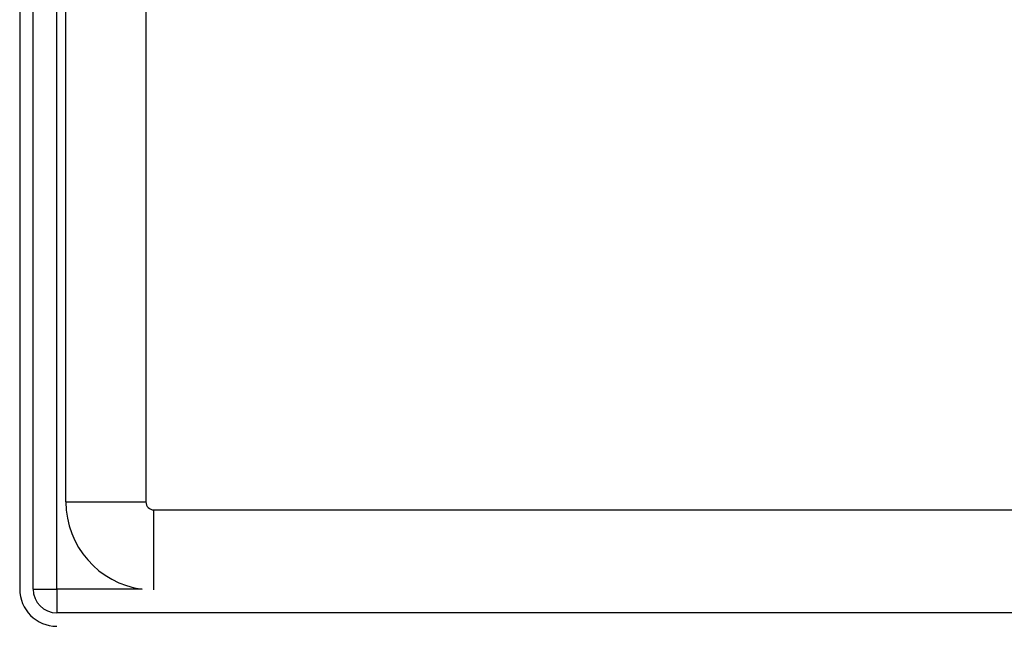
# Model space of a CAD drawing. Header units: inches. Extents: x 1.5 to 31.5, y 2.1 to 17.
# Tile 2 of 34: x 1.9 to 5.8, y 5.4 to 7.8. Entities that reach past the tile are written whole.
import ezdxf

# ---------------------------------------------------------------- set-up
doc = ezdxf.new("R2010")
doc.units = ezdxf.units.IN
doc.header["$MEASUREMENT"] = 0
doc.layers.add('Visible Edges(ANSI)', color=7, linetype='Continuous', lineweight=25)
doc.layers.add('Visible Tangent Edges(ANSI)', color=7, linetype='Continuous', lineweight=25)

msp = doc.modelspace()

# ---------------------------------------------------------------- linework, layer by layer
at = {"layer": 'Visible Edges(ANSI)'}
for p, q in [((1.9361, 13.279), (1.9361, 5.571)), ((1.9891, 5.571), (1.9891, 13.279)), ((2.4331, 12.9361), (2.4331, 5.914)), ((2.1181, 5.914), (2.1181, 9.3)), ((2.4641, 5.883), (7.4882, 5.883)), ((7.8701, 5.478), (2.0821, 5.478))]:
    msp.add_line(p, q, dxfattribs=at)
for centre, radius, end in [((2.4641, 5.914), 0.346, 262.4491), ((2.4641, 5.914), 0.031, 270), ((2.0821, 5.571), 0.146, 270), ((2.0821, 5.571), 0.093, 270)]:
    msp.add_arc(centre, radius, 180, end, dxfattribs=at)
at = {"layer": 'Visible Tangent Edges(ANSI)'}
for p, q in [((2.0821, 5.571), (2.0821, 8.8216)), ((2.1181, 5.914), (2.4331, 5.914)), ((2.4641, 5.568), (2.4641, 5.883)), ((1.9891, 5.571), (2.0821, 5.571)), ((2.4186, 5.571), (2.0821, 5.571)), ((2.0821, 5.571), (2.0821, 5.478))]:
    msp.add_line(p, q, dxfattribs=at)

doc.saveas('drawing.dxf')
